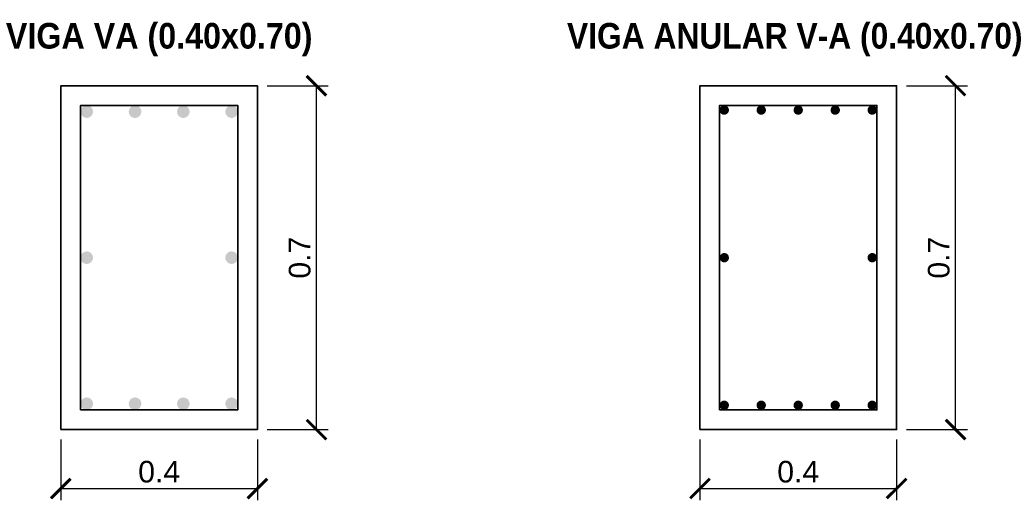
# Model space of a CAD drawing. Header units: metres. Extents: x 295850 to 310263, y 8095845 to 8104014.
# Tile 74 of 77: x 310146.216 to 310148.219, y 8100009.506 to 8100010.485. Entities that reach past the tile are written whole.
import ezdxf
from ezdxf.enums import TextEntityAlignment as Align

# ---------------------------------------------------------------- set-up
doc = ezdxf.new("R2010")
doc.units = ezdxf.units.M
for name, color, linetype, lineweight in [('DET-ACERO', 1, 'Continuous', 35), ('DET-CONCRETO', 7, 'Continuous', 35), ('DET-COTAS', 3, 'Continuous', 13), ('DET-LINEA', 7, 'Continuous', 25), ('DET-TXT', 7, 'Continuous', 18)]:
    doc.layers.add(name, color=color, linetype=linetype, lineweight=lineweight)
doc.styles.add('ARIAL', font='arial.ttf')
doc.styles.add('ARIAL-B', font='arialbd.ttf')
doc.dimstyles.new('COTA_20', dxfattribs={"dimscale": 0.02, "dimtxt": 2.2, "dimasz": 2, "dimexe": 1.2, "dimexo": 1, "dimgap": 0.6, "dimtad": 1, "dimdsep": 46, "dimtxsty": 'ARIAL', "dimblk": 'ARCHTICK', "dimcen": 2.5, "dimclrd": 3, "dimclre": 3, "dimclrt": 7, "dimazin": 3, "dimtfac": 1, "dimtmove": 0, "dimatfit": 3, "dimarcsym": 0})

# ---------------------------------------------------------------- blocks, each defined once
blk = doc.blocks.new('_ARCHTICK')
at = {"color": 0, "linetype": 'ByBlock', "const_width": 0.15}
blk.add_lwpolyline([(-0.5, -0.5), (0.5, 0.5)], dxfattribs=at)
blk = doc.blocks.new('DET_SECCIONES')
at = {"layer": 'DET-ACERO'}
h = blk.add_hatch(color=1, dxfattribs=at)
h.dxf.hatch_style = 1
h.paths.add_polyline_path([(310146.3654, 8100010.2973), (310146.3653, 8100010.299), (310146.365, 8100010.3006), (310146.3644, 8100010.3022), (310146.3637, 8100010.3037), (310146.3628, 8100010.305), (310146.3617, 8100010.3063), (310146.3604, 8100010.3074), (310146.3591, 8100010.3083), (310146.3576, 8100010.309), (310146.356, 8100010.3096), (310146.3544, 8100010.3099), (310146.3527, 8100010.31), (310146.351, 8100010.3099), (310146.3494, 8100010.3096), (310146.3478, 8100010.309), (310146.3464, 8100010.3083), (310146.345, 8100010.3074), (310146.3437, 8100010.3063), (310146.3426, 8100010.305), (310146.3417, 8100010.3037), (310146.341, 8100010.3022), (310146.3404, 8100010.3006), (310146.3401, 8100010.299), (310146.34, 8100010.2973), (310146.3401, 8100010.2956), (310146.3404, 8100010.294), (310146.341, 8100010.2924), (310146.3417, 8100010.2909), (310146.3426, 8100010.2896), (310146.3437, 8100010.2883), (310146.345, 8100010.2872), (310146.3464, 8100010.2863), (310146.3478, 8100010.2856), (310146.3494, 8100010.285), (310146.351, 8100010.2847), (310146.3527, 8100010.2846), (310146.3544, 8100010.2847), (310146.356, 8100010.285), (310146.3576, 8100010.2856), (310146.3591, 8100010.2863), (310146.3604, 8100010.2872), (310146.3617, 8100010.2883), (310146.3628, 8100010.2896), (310146.3637, 8100010.2909), (310146.3644, 8100010.2924), (310146.365, 8100010.294), (310146.3653, 8100010.2956)])
h = blk.add_hatch(color=1, dxfattribs=at)
h.dxf.hatch_style = 1
h.paths.add_polyline_path([(310146.4636, 8100010.2973), (310146.4635, 8100010.299), (310146.4632, 8100010.3006), (310146.4626, 8100010.3022), (310146.4619, 8100010.3037), (310146.461, 8100010.305), (310146.4599, 8100010.3063), (310146.4586, 8100010.3074), (310146.4572, 8100010.3083), (310146.4558, 8100010.309), (310146.4542, 8100010.3096), (310146.4526, 8100010.3099), (310146.4509, 8100010.31), (310146.4492, 8100010.3099), (310146.4476, 8100010.3096), (310146.446, 8100010.309), (310146.4446, 8100010.3083), (310146.4432, 8100010.3074), (310146.4419, 8100010.3063), (310146.4408, 8100010.305), (310146.4399, 8100010.3037), (310146.4392, 8100010.3022), (310146.4386, 8100010.3006), (310146.4383, 8100010.299), (310146.4382, 8100010.2973), (310146.4383, 8100010.2956), (310146.4386, 8100010.294), (310146.4392, 8100010.2924), (310146.4399, 8100010.2909), (310146.4408, 8100010.2896), (310146.4419, 8100010.2883), (310146.4432, 8100010.2872), (310146.4446, 8100010.2863), (310146.446, 8100010.2856), (310146.4476, 8100010.285), (310146.4492, 8100010.2847), (310146.4509, 8100010.2846), (310146.4526, 8100010.2847), (310146.4542, 8100010.285), (310146.4558, 8100010.2856), (310146.4572, 8100010.2863), (310146.4586, 8100010.2872), (310146.4599, 8100010.2883), (310146.461, 8100010.2896), (310146.4619, 8100010.2909), (310146.4626, 8100010.2924), (310146.4632, 8100010.294), (310146.4635, 8100010.2956)])
h = blk.add_hatch(color=1, dxfattribs=at)
h.dxf.hatch_style = 1
h.paths.add_polyline_path([(310146.5618, 8100010.2973), (310146.5617, 8100010.299), (310146.5614, 8100010.3006), (310146.5608, 8100010.3022), (310146.5601, 8100010.3037), (310146.5592, 8100010.305), (310146.5581, 8100010.3063), (310146.5568, 8100010.3074), (310146.5554, 8100010.3083), (310146.554, 8100010.309), (310146.5524, 8100010.3096), (310146.5508, 8100010.3099), (310146.5491, 8100010.31), (310146.5474, 8100010.3099), (310146.5458, 8100010.3096), (310146.5442, 8100010.309), (310146.5428, 8100010.3083), (310146.5414, 8100010.3074), (310146.5401, 8100010.3063), (310146.539, 8100010.305), (310146.5381, 8100010.3037), (310146.5374, 8100010.3022), (310146.5368, 8100010.3006), (310146.5365, 8100010.299), (310146.5364, 8100010.2973), (310146.5365, 8100010.2956), (310146.5368, 8100010.294), (310146.5374, 8100010.2924), (310146.5381, 8100010.2909), (310146.539, 8100010.2896), (310146.5401, 8100010.2883), (310146.5414, 8100010.2872), (310146.5428, 8100010.2863), (310146.5442, 8100010.2856), (310146.5458, 8100010.285), (310146.5474, 8100010.2847), (310146.5491, 8100010.2846), (310146.5508, 8100010.2847), (310146.5524, 8100010.285), (310146.554, 8100010.2856), (310146.5554, 8100010.2863), (310146.5568, 8100010.2872), (310146.5581, 8100010.2883), (310146.5592, 8100010.2896), (310146.5601, 8100010.2909), (310146.5608, 8100010.2924), (310146.5614, 8100010.294), (310146.5617, 8100010.2956)])
h = blk.add_hatch(color=1, dxfattribs=at)
h.dxf.hatch_style = 1
h.paths.add_polyline_path([(310146.66, 8100010.2973), (310146.6599, 8100010.299), (310146.6596, 8100010.3006), (310146.659, 8100010.3022), (310146.6583, 8100010.3037), (310146.6574, 8100010.305), (310146.6563, 8100010.3063), (310146.655, 8100010.3074), (310146.6536, 8100010.3083), (310146.6522, 8100010.309), (310146.6506, 8100010.3096), (310146.649, 8100010.3099), (310146.6473, 8100010.31), (310146.6456, 8100010.3099), (310146.644, 8100010.3096), (310146.6424, 8100010.309), (310146.6409, 8100010.3083), (310146.6396, 8100010.3074), (310146.6383, 8100010.3063), (310146.6372, 8100010.305), (310146.6363, 8100010.3037), (310146.6356, 8100010.3022), (310146.635, 8100010.3006), (310146.6347, 8100010.299), (310146.6346, 8100010.2973), (310146.6347, 8100010.2956), (310146.635, 8100010.294), (310146.6356, 8100010.2924), (310146.6363, 8100010.2909), (310146.6372, 8100010.2896), (310146.6383, 8100010.2883), (310146.6396, 8100010.2872), (310146.6409, 8100010.2863), (310146.6424, 8100010.2856), (310146.644, 8100010.285), (310146.6456, 8100010.2847), (310146.6473, 8100010.2846), (310146.649, 8100010.2847), (310146.6506, 8100010.285), (310146.6522, 8100010.2856), (310146.6536, 8100010.2863), (310146.655, 8100010.2872), (310146.6563, 8100010.2883), (310146.6574, 8100010.2896), (310146.6583, 8100010.2909), (310146.659, 8100010.2924), (310146.6596, 8100010.294), (310146.6599, 8100010.2956)])
h = blk.add_hatch(color=1, dxfattribs=at)
h.dxf.hatch_style = 1
h.paths.add_polyline_path([(310147.659, 8100010.3005), (310147.6589, 8100010.3017), (310147.6587, 8100010.303), (310147.6583, 8100010.3041), (310147.6577, 8100010.3053), (310147.657, 8100010.3063), (310147.6562, 8100010.3072), (310147.6553, 8100010.308), (310147.6543, 8100010.3087), (310147.6531, 8100010.3093), (310147.652, 8100010.3097), (310147.6507, 8100010.3099), (310147.6495, 8100010.31), (310147.6483, 8100010.3099), (310147.647, 8100010.3097), (310147.6459, 8100010.3093), (310147.6447, 8100010.3087), (310147.6437, 8100010.308), (310147.6428, 8100010.3072), (310147.642, 8100010.3063), (310147.6413, 8100010.3053), (310147.6407, 8100010.3041), (310147.6403, 8100010.303), (310147.6401, 8100010.3017), (310147.64, 8100010.3005), (310147.6401, 8100010.2993), (310147.6403, 8100010.298), (310147.6407, 8100010.2969), (310147.6413, 8100010.2957), (310147.642, 8100010.2947), (310147.6428, 8100010.2938), (310147.6437, 8100010.293), (310147.6447, 8100010.2923), (310147.6459, 8100010.2917), (310147.647, 8100010.2913), (310147.6483, 8100010.2911), (310147.6495, 8100010.291), (310147.6507, 8100010.2911), (310147.652, 8100010.2913), (310147.6531, 8100010.2917), (310147.6543, 8100010.2923), (310147.6553, 8100010.293), (310147.6562, 8100010.2938), (310147.657, 8100010.2947), (310147.6577, 8100010.2957), (310147.6583, 8100010.2969), (310147.6587, 8100010.298), (310147.6589, 8100010.2993)])
h = blk.add_hatch(color=1, dxfattribs=at)
h.dxf.hatch_style = 1
h.paths.add_polyline_path([(310147.7342, 8100010.3005), (310147.7342, 8100010.3017), (310147.7339, 8100010.303), (310147.7335, 8100010.3041), (310147.733, 8100010.3053), (310147.7323, 8100010.3063), (310147.7315, 8100010.3072), (310147.7305, 8100010.308), (310147.7295, 8100010.3087), (310147.7284, 8100010.3093), (310147.7272, 8100010.3097), (310147.726, 8100010.3099), (310147.7247, 8100010.31), (310147.7235, 8100010.3099), (310147.7223, 8100010.3097), (310147.7211, 8100010.3093), (310147.72, 8100010.3087), (310147.719, 8100010.308), (310147.718, 8100010.3072), (310147.7172, 8100010.3063), (310147.7165, 8100010.3053), (310147.716, 8100010.3041), (310147.7156, 8100010.303), (310147.7153, 8100010.3017), (310147.7153, 8100010.3005), (310147.7153, 8100010.2993), (310147.7156, 8100010.298), (310147.716, 8100010.2969), (310147.7165, 8100010.2957), (310147.7172, 8100010.2947), (310147.718, 8100010.2938), (310147.719, 8100010.293), (310147.72, 8100010.2923), (310147.7211, 8100010.2917), (310147.7223, 8100010.2913), (310147.7235, 8100010.2911), (310147.7247, 8100010.291), (310147.726, 8100010.2911), (310147.7272, 8100010.2913), (310147.7284, 8100010.2917), (310147.7295, 8100010.2923), (310147.7305, 8100010.293), (310147.7315, 8100010.2938), (310147.7323, 8100010.2947), (310147.733, 8100010.2957), (310147.7335, 8100010.2969), (310147.7339, 8100010.298), (310147.7342, 8100010.2993)])
h = blk.add_hatch(color=1, dxfattribs=at)
h.dxf.hatch_style = 1
h.paths.add_polyline_path([(310147.8095, 8100010.3005), (310147.8094, 8100010.3017), (310147.8092, 8100010.303), (310147.8088, 8100010.3041), (310147.8082, 8100010.3053), (310147.8075, 8100010.3063), (310147.8067, 8100010.3072), (310147.8058, 8100010.308), (310147.8048, 8100010.3087), (310147.8036, 8100010.3093), (310147.8025, 8100010.3097), (310147.8012, 8100010.3099), (310147.8, 8100010.31), (310147.7988, 8100010.3099), (310147.7975, 8100010.3097), (310147.7964, 8100010.3093), (310147.7953, 8100010.3087), (310147.7942, 8100010.308), (310147.7933, 8100010.3072), (310147.7925, 8100010.3063), (310147.7918, 8100010.3053), (310147.7912, 8100010.3041), (310147.7908, 8100010.303), (310147.7906, 8100010.3017), (310147.7905, 8100010.3005), (310147.7906, 8100010.2993), (310147.7908, 8100010.298), (310147.7912, 8100010.2969), (310147.7918, 8100010.2957), (310147.7925, 8100010.2947), (310147.7933, 8100010.2938), (310147.7942, 8100010.293), (310147.7953, 8100010.2923), (310147.7964, 8100010.2917), (310147.7975, 8100010.2913), (310147.7988, 8100010.2911), (310147.8, 8100010.291), (310147.8012, 8100010.2911), (310147.8025, 8100010.2913), (310147.8036, 8100010.2917), (310147.8048, 8100010.2923), (310147.8058, 8100010.293), (310147.8067, 8100010.2938), (310147.8075, 8100010.2947), (310147.8082, 8100010.2957), (310147.8088, 8100010.2969), (310147.8092, 8100010.298), (310147.8094, 8100010.2993)])
h = blk.add_hatch(color=1, dxfattribs=at)
h.dxf.hatch_style = 1
h.paths.add_polyline_path([(310147.8848, 8100010.3005), (310147.8847, 8100010.3017), (310147.8844, 8100010.303), (310147.884, 8100010.3041), (310147.8835, 8100010.3053), (310147.8828, 8100010.3063), (310147.882, 8100010.3072), (310147.881, 8100010.308), (310147.88, 8100010.3087), (310147.8789, 8100010.3093), (310147.8777, 8100010.3097), (310147.8765, 8100010.3099), (310147.8752, 8100010.31), (310147.874, 8100010.3099), (310147.8728, 8100010.3097), (310147.8716, 8100010.3093), (310147.8705, 8100010.3087), (310147.8695, 8100010.308), (310147.8685, 8100010.3072), (310147.8677, 8100010.3063), (310147.867, 8100010.3053), (310147.8665, 8100010.3041), (310147.8661, 8100010.303), (310147.8658, 8100010.3017), (310147.8658, 8100010.3005), (310147.8658, 8100010.2993), (310147.8661, 8100010.298), (310147.8665, 8100010.2969), (310147.867, 8100010.2957), (310147.8677, 8100010.2947), (310147.8685, 8100010.2938), (310147.8695, 8100010.293), (310147.8705, 8100010.2923), (310147.8716, 8100010.2917), (310147.8728, 8100010.2913), (310147.874, 8100010.2911), (310147.8752, 8100010.291), (310147.8765, 8100010.2911), (310147.8777, 8100010.2913), (310147.8789, 8100010.2917), (310147.88, 8100010.2923), (310147.881, 8100010.293), (310147.882, 8100010.2938), (310147.8828, 8100010.2947), (310147.8835, 8100010.2957), (310147.884, 8100010.2969), (310147.8844, 8100010.298), (310147.8847, 8100010.2993)])
h = blk.add_hatch(color=1, dxfattribs=at)
h.dxf.hatch_style = 1
h.paths.add_polyline_path([(310147.96, 8100010.3005), (310147.9599, 8100010.3017), (310147.9597, 8100010.303), (310147.9593, 8100010.3041), (310147.9587, 8100010.3053), (310147.958, 8100010.3063), (310147.9572, 8100010.3072), (310147.9563, 8100010.308), (310147.9553, 8100010.3087), (310147.9541, 8100010.3093), (310147.953, 8100010.3097), (310147.9517, 8100010.3099), (310147.9505, 8100010.31), (310147.9493, 8100010.3099), (310147.948, 8100010.3097), (310147.9469, 8100010.3093), (310147.9458, 8100010.3087), (310147.9447, 8100010.308), (310147.9438, 8100010.3072), (310147.943, 8100010.3063), (310147.9423, 8100010.3053), (310147.9417, 8100010.3041), (310147.9413, 8100010.303), (310147.9411, 8100010.3017), (310147.941, 8100010.3005), (310147.9411, 8100010.2993), (310147.9413, 8100010.298), (310147.9417, 8100010.2969), (310147.9423, 8100010.2957), (310147.943, 8100010.2947), (310147.9438, 8100010.2938), (310147.9447, 8100010.293), (310147.9458, 8100010.2923), (310147.9469, 8100010.2917), (310147.948, 8100010.2913), (310147.9493, 8100010.2911), (310147.9505, 8100010.291), (310147.9517, 8100010.2911), (310147.953, 8100010.2913), (310147.9541, 8100010.2917), (310147.9553, 8100010.2923), (310147.9563, 8100010.293), (310147.9572, 8100010.2938), (310147.958, 8100010.2947), (310147.9587, 8100010.2957), (310147.9593, 8100010.2969), (310147.9597, 8100010.298), (310147.9599, 8100010.2993)])
h = blk.add_hatch(color=1, dxfattribs=at)
h.dxf.hatch_style = 1
h.paths.add_polyline_path([(310146.3654, 8100010), (310146.3653, 8100010.0017), (310146.365, 8100010.0033), (310146.3644, 8100010.0049), (310146.3637, 8100010.0064), (310146.3628, 8100010.0077), (310146.3617, 8100010.009), (310146.3604, 8100010.0101), (310146.3591, 8100010.011), (310146.3576, 8100010.0117), (310146.356, 8100010.0123), (310146.3544, 8100010.0126), (310146.3527, 8100010.0127), (310146.351, 8100010.0126), (310146.3494, 8100010.0123), (310146.3478, 8100010.0117), (310146.3464, 8100010.011), (310146.345, 8100010.0101), (310146.3437, 8100010.009), (310146.3426, 8100010.0077), (310146.3417, 8100010.0064), (310146.341, 8100010.0049), (310146.3404, 8100010.0033), (310146.3401, 8100010.0017), (310146.34, 8100010), (310146.3401, 8100009.9983), (310146.3404, 8100009.9967), (310146.341, 8100009.9951), (310146.3417, 8100009.9936), (310146.3426, 8100009.9923), (310146.3437, 8100009.991), (310146.345, 8100009.9899), (310146.3464, 8100009.989), (310146.3478, 8100009.9883), (310146.3494, 8100009.9877), (310146.351, 8100009.9874), (310146.3527, 8100009.9873), (310146.3544, 8100009.9874), (310146.356, 8100009.9877), (310146.3576, 8100009.9883), (310146.3591, 8100009.989), (310146.3604, 8100009.9899), (310146.3617, 8100009.991), (310146.3628, 8100009.9923), (310146.3637, 8100009.9936), (310146.3644, 8100009.9951), (310146.365, 8100009.9967), (310146.3653, 8100009.9983)])
h = blk.add_hatch(color=1, dxfattribs=at)
h.dxf.hatch_style = 1
h.paths.add_polyline_path([(310146.66, 8100010), (310146.6599, 8100010.0017), (310146.6596, 8100010.0033), (310146.659, 8100010.0049), (310146.6583, 8100010.0064), (310146.6574, 8100010.0077), (310146.6563, 8100010.009), (310146.655, 8100010.0101), (310146.6536, 8100010.011), (310146.6522, 8100010.0117), (310146.6506, 8100010.0123), (310146.649, 8100010.0126), (310146.6473, 8100010.0127), (310146.6456, 8100010.0126), (310146.644, 8100010.0123), (310146.6424, 8100010.0117), (310146.6409, 8100010.011), (310146.6396, 8100010.0101), (310146.6383, 8100010.009), (310146.6372, 8100010.0077), (310146.6363, 8100010.0064), (310146.6356, 8100010.0049), (310146.635, 8100010.0033), (310146.6347, 8100010.0017), (310146.6346, 8100010), (310146.6347, 8100009.9983), (310146.635, 8100009.9967), (310146.6356, 8100009.9951), (310146.6363, 8100009.9936), (310146.6372, 8100009.9923), (310146.6383, 8100009.991), (310146.6396, 8100009.9899), (310146.6409, 8100009.989), (310146.6424, 8100009.9883), (310146.644, 8100009.9877), (310146.6456, 8100009.9874), (310146.6473, 8100009.9873), (310146.649, 8100009.9874), (310146.6506, 8100009.9877), (310146.6522, 8100009.9883), (310146.6536, 8100009.989), (310146.655, 8100009.9899), (310146.6563, 8100009.991), (310146.6574, 8100009.9923), (310146.6583, 8100009.9936), (310146.659, 8100009.9951), (310146.6596, 8100009.9967), (310146.6599, 8100009.9983)])
h = blk.add_hatch(color=1, dxfattribs=at)
h.dxf.hatch_style = 1
h.paths.add_polyline_path([(310147.659, 8100010), (310147.6589, 8100010.0012), (310147.6587, 8100010.0025), (310147.6583, 8100010.0036), (310147.6577, 8100010.0048), (310147.657, 8100010.0058), (310147.6562, 8100010.0067), (310147.6553, 8100010.0075), (310147.6543, 8100010.0082), (310147.6531, 8100010.0088), (310147.652, 8100010.0092), (310147.6507, 8100010.0094), (310147.6495, 8100010.0095), (310147.6483, 8100010.0094), (310147.647, 8100010.0092), (310147.6459, 8100010.0088), (310147.6447, 8100010.0082), (310147.6437, 8100010.0075), (310147.6428, 8100010.0067), (310147.642, 8100010.0058), (310147.6413, 8100010.0048), (310147.6407, 8100010.0036), (310147.6403, 8100010.0025), (310147.6401, 8100010.0012), (310147.64, 8100010), (310147.6401, 8100009.9988), (310147.6403, 8100009.9975), (310147.6407, 8100009.9964), (310147.6413, 8100009.9952), (310147.642, 8100009.9942), (310147.6428, 8100009.9933), (310147.6437, 8100009.9925), (310147.6447, 8100009.9918), (310147.6459, 8100009.9912), (310147.647, 8100009.9908), (310147.6483, 8100009.9906), (310147.6495, 8100009.9905), (310147.6507, 8100009.9906), (310147.652, 8100009.9908), (310147.6531, 8100009.9912), (310147.6543, 8100009.9918), (310147.6553, 8100009.9925), (310147.6562, 8100009.9933), (310147.657, 8100009.9942), (310147.6577, 8100009.9952), (310147.6583, 8100009.9964), (310147.6587, 8100009.9975), (310147.6589, 8100009.9988)])
h = blk.add_hatch(color=1, dxfattribs=at)
h.dxf.hatch_style = 1
h.paths.add_polyline_path([(310147.96, 8100010), (310147.9599, 8100010.0012), (310147.9597, 8100010.0025), (310147.9593, 8100010.0036), (310147.9587, 8100010.0048), (310147.958, 8100010.0058), (310147.9572, 8100010.0067), (310147.9563, 8100010.0075), (310147.9553, 8100010.0082), (310147.9541, 8100010.0088), (310147.953, 8100010.0092), (310147.9517, 8100010.0094), (310147.9505, 8100010.0095), (310147.9493, 8100010.0094), (310147.948, 8100010.0092), (310147.9469, 8100010.0088), (310147.9458, 8100010.0082), (310147.9447, 8100010.0075), (310147.9438, 8100010.0067), (310147.943, 8100010.0058), (310147.9423, 8100010.0048), (310147.9417, 8100010.0036), (310147.9413, 8100010.0025), (310147.9411, 8100010.0012), (310147.941, 8100010), (310147.9411, 8100009.9988), (310147.9413, 8100009.9975), (310147.9417, 8100009.9964), (310147.9423, 8100009.9952), (310147.943, 8100009.9942), (310147.9438, 8100009.9933), (310147.9447, 8100009.9925), (310147.9458, 8100009.9918), (310147.9469, 8100009.9912), (310147.948, 8100009.9908), (310147.9493, 8100009.9906), (310147.9505, 8100009.9905), (310147.9517, 8100009.9906), (310147.953, 8100009.9908), (310147.9541, 8100009.9912), (310147.9553, 8100009.9918), (310147.9563, 8100009.9925), (310147.9572, 8100009.9933), (310147.958, 8100009.9942), (310147.9587, 8100009.9952), (310147.9593, 8100009.9964), (310147.9597, 8100009.9975), (310147.9599, 8100009.9988)])
h = blk.add_hatch(color=1, dxfattribs=at)
h.dxf.hatch_style = 1
h.paths.add_polyline_path([(310146.3654, 8100009.7027), (310146.3653, 8100009.7044), (310146.365, 8100009.706), (310146.3644, 8100009.7076), (310146.3637, 8100009.7091), (310146.3628, 8100009.7104), (310146.3617, 8100009.7117), (310146.3604, 8100009.7128), (310146.3591, 8100009.7137), (310146.3576, 8100009.7144), (310146.356, 8100009.715), (310146.3544, 8100009.7153), (310146.3527, 8100009.7154), (310146.351, 8100009.7153), (310146.3494, 8100009.715), (310146.3478, 8100009.7144), (310146.3464, 8100009.7137), (310146.345, 8100009.7128), (310146.3437, 8100009.7117), (310146.3426, 8100009.7104), (310146.3417, 8100009.7091), (310146.341, 8100009.7076), (310146.3404, 8100009.706), (310146.3401, 8100009.7044), (310146.34, 8100009.7027), (310146.3401, 8100009.701), (310146.3404, 8100009.6994), (310146.341, 8100009.6978), (310146.3417, 8100009.6963), (310146.3426, 8100009.695), (310146.3437, 8100009.6937), (310146.345, 8100009.6926), (310146.3464, 8100009.6917), (310146.3478, 8100009.691), (310146.3494, 8100009.6904), (310146.351, 8100009.6901), (310146.3527, 8100009.69), (310146.3544, 8100009.6901), (310146.356, 8100009.6904), (310146.3576, 8100009.691), (310146.3591, 8100009.6917), (310146.3604, 8100009.6926), (310146.3617, 8100009.6937), (310146.3628, 8100009.695), (310146.3637, 8100009.6963), (310146.3644, 8100009.6978), (310146.365, 8100009.6994), (310146.3653, 8100009.701)])
h = blk.add_hatch(color=1, dxfattribs=at)
h.dxf.hatch_style = 1
h.paths.add_polyline_path([(310146.4636, 8100009.7027), (310146.4635, 8100009.7044), (310146.4632, 8100009.706), (310146.4626, 8100009.7076), (310146.4619, 8100009.7091), (310146.461, 8100009.7104), (310146.4599, 8100009.7117), (310146.4586, 8100009.7128), (310146.4572, 8100009.7137), (310146.4558, 8100009.7144), (310146.4542, 8100009.715), (310146.4526, 8100009.7153), (310146.4509, 8100009.7154), (310146.4492, 8100009.7153), (310146.4476, 8100009.715), (310146.446, 8100009.7144), (310146.4446, 8100009.7137), (310146.4432, 8100009.7128), (310146.4419, 8100009.7117), (310146.4408, 8100009.7104), (310146.4399, 8100009.7091), (310146.4392, 8100009.7076), (310146.4386, 8100009.706), (310146.4383, 8100009.7044), (310146.4382, 8100009.7027), (310146.4383, 8100009.701), (310146.4386, 8100009.6994), (310146.4392, 8100009.6978), (310146.4399, 8100009.6963), (310146.4408, 8100009.695), (310146.4419, 8100009.6937), (310146.4432, 8100009.6926), (310146.4446, 8100009.6917), (310146.446, 8100009.691), (310146.4476, 8100009.6904), (310146.4492, 8100009.6901), (310146.4509, 8100009.69), (310146.4526, 8100009.6901), (310146.4542, 8100009.6904), (310146.4558, 8100009.691), (310146.4572, 8100009.6917), (310146.4586, 8100009.6926), (310146.4599, 8100009.6937), (310146.461, 8100009.695), (310146.4619, 8100009.6963), (310146.4626, 8100009.6978), (310146.4632, 8100009.6994), (310146.4635, 8100009.701)])
h = blk.add_hatch(color=1, dxfattribs=at)
h.dxf.hatch_style = 1
h.paths.add_polyline_path([(310146.5618, 8100009.7027), (310146.5617, 8100009.7044), (310146.5614, 8100009.706), (310146.5608, 8100009.7076), (310146.5601, 8100009.7091), (310146.5592, 8100009.7104), (310146.5581, 8100009.7117), (310146.5568, 8100009.7128), (310146.5554, 8100009.7137), (310146.554, 8100009.7144), (310146.5524, 8100009.715), (310146.5508, 8100009.7153), (310146.5491, 8100009.7154), (310146.5474, 8100009.7153), (310146.5458, 8100009.715), (310146.5442, 8100009.7144), (310146.5428, 8100009.7137), (310146.5414, 8100009.7128), (310146.5401, 8100009.7117), (310146.539, 8100009.7104), (310146.5381, 8100009.7091), (310146.5374, 8100009.7076), (310146.5368, 8100009.706), (310146.5365, 8100009.7044), (310146.5364, 8100009.7027), (310146.5365, 8100009.701), (310146.5368, 8100009.6994), (310146.5374, 8100009.6978), (310146.5381, 8100009.6963), (310146.539, 8100009.695), (310146.5401, 8100009.6937), (310146.5414, 8100009.6926), (310146.5428, 8100009.6917), (310146.5442, 8100009.691), (310146.5458, 8100009.6904), (310146.5474, 8100009.6901), (310146.5491, 8100009.69), (310146.5508, 8100009.6901), (310146.5524, 8100009.6904), (310146.554, 8100009.691), (310146.5554, 8100009.6917), (310146.5568, 8100009.6926), (310146.5581, 8100009.6937), (310146.5592, 8100009.695), (310146.5601, 8100009.6963), (310146.5608, 8100009.6978), (310146.5614, 8100009.6994), (310146.5617, 8100009.701)])
h = blk.add_hatch(color=1, dxfattribs=at)
h.dxf.hatch_style = 1
h.paths.add_polyline_path([(310146.66, 8100009.7027), (310146.6599, 8100009.7044), (310146.6596, 8100009.706), (310146.659, 8100009.7076), (310146.6583, 8100009.7091), (310146.6574, 8100009.7104), (310146.6563, 8100009.7117), (310146.655, 8100009.7128), (310146.6536, 8100009.7137), (310146.6522, 8100009.7144), (310146.6506, 8100009.715), (310146.649, 8100009.7153), (310146.6473, 8100009.7154), (310146.6456, 8100009.7153), (310146.644, 8100009.715), (310146.6424, 8100009.7144), (310146.6409, 8100009.7137), (310146.6396, 8100009.7128), (310146.6383, 8100009.7117), (310146.6372, 8100009.7104), (310146.6363, 8100009.7091), (310146.6356, 8100009.7076), (310146.635, 8100009.706), (310146.6347, 8100009.7044), (310146.6346, 8100009.7027), (310146.6347, 8100009.701), (310146.635, 8100009.6994), (310146.6356, 8100009.6978), (310146.6363, 8100009.6963), (310146.6372, 8100009.695), (310146.6383, 8100009.6937), (310146.6396, 8100009.6926), (310146.6409, 8100009.6917), (310146.6424, 8100009.691), (310146.644, 8100009.6904), (310146.6456, 8100009.6901), (310146.6473, 8100009.69), (310146.649, 8100009.6901), (310146.6506, 8100009.6904), (310146.6522, 8100009.691), (310146.6536, 8100009.6917), (310146.655, 8100009.6926), (310146.6563, 8100009.6937), (310146.6574, 8100009.695), (310146.6583, 8100009.6963), (310146.659, 8100009.6978), (310146.6596, 8100009.6994), (310146.6599, 8100009.701)])
h = blk.add_hatch(color=1, dxfattribs=at)
h.dxf.hatch_style = 1
h.paths.add_polyline_path([(310147.659, 8100009.6995), (310147.6589, 8100009.7007), (310147.6587, 8100009.702), (310147.6583, 8100009.7031), (310147.6577, 8100009.7043), (310147.657, 8100009.7053), (310147.6562, 8100009.7062), (310147.6553, 8100009.707), (310147.6543, 8100009.7077), (310147.6531, 8100009.7083), (310147.652, 8100009.7087), (310147.6507, 8100009.7089), (310147.6495, 8100009.709), (310147.6483, 8100009.7089), (310147.647, 8100009.7087), (310147.6459, 8100009.7083), (310147.6447, 8100009.7077), (310147.6437, 8100009.707), (310147.6428, 8100009.7062), (310147.642, 8100009.7053), (310147.6413, 8100009.7043), (310147.6407, 8100009.7031), (310147.6403, 8100009.702), (310147.6401, 8100009.7007), (310147.64, 8100009.6995), (310147.6401, 8100009.6983), (310147.6403, 8100009.697), (310147.6407, 8100009.6959), (310147.6413, 8100009.6947), (310147.642, 8100009.6937), (310147.6428, 8100009.6928), (310147.6437, 8100009.692), (310147.6447, 8100009.6913), (310147.6459, 8100009.6907), (310147.647, 8100009.6903), (310147.6483, 8100009.6901), (310147.6495, 8100009.69), (310147.6507, 8100009.6901), (310147.652, 8100009.6903), (310147.6531, 8100009.6907), (310147.6543, 8100009.6913), (310147.6553, 8100009.692), (310147.6562, 8100009.6928), (310147.657, 8100009.6937), (310147.6577, 8100009.6947), (310147.6583, 8100009.6959), (310147.6587, 8100009.697), (310147.6589, 8100009.6983)])
h = blk.add_hatch(color=1, dxfattribs=at)
h.dxf.hatch_style = 1
h.paths.add_polyline_path([(310147.7342, 8100009.6995), (310147.7342, 8100009.7007), (310147.7339, 8100009.702), (310147.7335, 8100009.7031), (310147.733, 8100009.7043), (310147.7323, 8100009.7053), (310147.7315, 8100009.7062), (310147.7305, 8100009.707), (310147.7295, 8100009.7077), (310147.7284, 8100009.7083), (310147.7272, 8100009.7087), (310147.726, 8100009.7089), (310147.7247, 8100009.709), (310147.7235, 8100009.7089), (310147.7223, 8100009.7087), (310147.7211, 8100009.7083), (310147.72, 8100009.7077), (310147.719, 8100009.707), (310147.718, 8100009.7062), (310147.7172, 8100009.7053), (310147.7165, 8100009.7043), (310147.716, 8100009.7031), (310147.7156, 8100009.702), (310147.7153, 8100009.7007), (310147.7153, 8100009.6995), (310147.7153, 8100009.6983), (310147.7156, 8100009.697), (310147.716, 8100009.6959), (310147.7165, 8100009.6947), (310147.7172, 8100009.6937), (310147.718, 8100009.6928), (310147.719, 8100009.692), (310147.72, 8100009.6913), (310147.7211, 8100009.6907), (310147.7223, 8100009.6903), (310147.7235, 8100009.6901), (310147.7247, 8100009.69), (310147.726, 8100009.6901), (310147.7272, 8100009.6903), (310147.7284, 8100009.6907), (310147.7295, 8100009.6913), (310147.7305, 8100009.692), (310147.7315, 8100009.6928), (310147.7323, 8100009.6937), (310147.733, 8100009.6947), (310147.7335, 8100009.6959), (310147.7339, 8100009.697), (310147.7342, 8100009.6983)])
h = blk.add_hatch(color=1, dxfattribs=at)
h.dxf.hatch_style = 1
h.paths.add_polyline_path([(310147.8095, 8100009.6995), (310147.8094, 8100009.7007), (310147.8092, 8100009.702), (310147.8088, 8100009.7031), (310147.8082, 8100009.7043), (310147.8075, 8100009.7053), (310147.8067, 8100009.7062), (310147.8058, 8100009.707), (310147.8048, 8100009.7077), (310147.8036, 8100009.7083), (310147.8025, 8100009.7087), (310147.8012, 8100009.7089), (310147.8, 8100009.709), (310147.7988, 8100009.7089), (310147.7975, 8100009.7087), (310147.7964, 8100009.7083), (310147.7953, 8100009.7077), (310147.7942, 8100009.707), (310147.7933, 8100009.7062), (310147.7925, 8100009.7053), (310147.7918, 8100009.7043), (310147.7912, 8100009.7031), (310147.7908, 8100009.702), (310147.7906, 8100009.7007), (310147.7905, 8100009.6995), (310147.7906, 8100009.6983), (310147.7908, 8100009.697), (310147.7912, 8100009.6959), (310147.7918, 8100009.6947), (310147.7925, 8100009.6937), (310147.7933, 8100009.6928), (310147.7942, 8100009.692), (310147.7953, 8100009.6913), (310147.7964, 8100009.6907), (310147.7975, 8100009.6903), (310147.7988, 8100009.6901), (310147.8, 8100009.69), (310147.8012, 8100009.6901), (310147.8025, 8100009.6903), (310147.8036, 8100009.6907), (310147.8048, 8100009.6913), (310147.8058, 8100009.692), (310147.8067, 8100009.6928), (310147.8075, 8100009.6937), (310147.8082, 8100009.6947), (310147.8088, 8100009.6959), (310147.8092, 8100009.697), (310147.8094, 8100009.6983)])
h = blk.add_hatch(color=1, dxfattribs=at)
h.dxf.hatch_style = 1
h.paths.add_polyline_path([(310147.8848, 8100009.6995), (310147.8847, 8100009.7007), (310147.8844, 8100009.702), (310147.884, 8100009.7031), (310147.8835, 8100009.7043), (310147.8828, 8100009.7053), (310147.882, 8100009.7062), (310147.881, 8100009.707), (310147.88, 8100009.7077), (310147.8789, 8100009.7083), (310147.8777, 8100009.7087), (310147.8765, 8100009.7089), (310147.8752, 8100009.709), (310147.874, 8100009.7089), (310147.8728, 8100009.7087), (310147.8716, 8100009.7083), (310147.8705, 8100009.7077), (310147.8695, 8100009.707), (310147.8685, 8100009.7062), (310147.8677, 8100009.7053), (310147.867, 8100009.7043), (310147.8665, 8100009.7031), (310147.8661, 8100009.702), (310147.8658, 8100009.7007), (310147.8658, 8100009.6995), (310147.8658, 8100009.6983), (310147.8661, 8100009.697), (310147.8665, 8100009.6959), (310147.867, 8100009.6947), (310147.8677, 8100009.6937), (310147.8685, 8100009.6928), (310147.8695, 8100009.692), (310147.8705, 8100009.6913), (310147.8716, 8100009.6907), (310147.8728, 8100009.6903), (310147.874, 8100009.6901), (310147.8752, 8100009.69), (310147.8765, 8100009.6901), (310147.8777, 8100009.6903), (310147.8789, 8100009.6907), (310147.88, 8100009.6913), (310147.881, 8100009.692), (310147.882, 8100009.6928), (310147.8828, 8100009.6937), (310147.8835, 8100009.6947), (310147.884, 8100009.6959), (310147.8844, 8100009.697), (310147.8847, 8100009.6983)])
h = blk.add_hatch(color=1, dxfattribs=at)
h.dxf.hatch_style = 1
h.paths.add_polyline_path([(310147.96, 8100009.6995), (310147.9599, 8100009.7007), (310147.9597, 8100009.702), (310147.9593, 8100009.7031), (310147.9587, 8100009.7043), (310147.958, 8100009.7053), (310147.9572, 8100009.7062), (310147.9563, 8100009.707), (310147.9553, 8100009.7077), (310147.9541, 8100009.7083), (310147.953, 8100009.7087), (310147.9517, 8100009.7089), (310147.9505, 8100009.709), (310147.9493, 8100009.7089), (310147.948, 8100009.7087), (310147.9469, 8100009.7083), (310147.9458, 8100009.7077), (310147.9447, 8100009.707), (310147.9438, 8100009.7062), (310147.943, 8100009.7053), (310147.9423, 8100009.7043), (310147.9417, 8100009.7031), (310147.9413, 8100009.702), (310147.9411, 8100009.7007), (310147.941, 8100009.6995), (310147.9411, 8100009.6983), (310147.9413, 8100009.697), (310147.9417, 8100009.6959), (310147.9423, 8100009.6947), (310147.943, 8100009.6937), (310147.9438, 8100009.6928), (310147.9447, 8100009.692), (310147.9458, 8100009.6913), (310147.9469, 8100009.6907), (310147.948, 8100009.6903), (310147.9493, 8100009.6901), (310147.9505, 8100009.69), (310147.9517, 8100009.6901), (310147.953, 8100009.6903), (310147.9541, 8100009.6907), (310147.9553, 8100009.6913), (310147.9563, 8100009.692), (310147.9572, 8100009.6928), (310147.958, 8100009.6937), (310147.9587, 8100009.6947), (310147.9593, 8100009.6959), (310147.9597, 8100009.697), (310147.9599, 8100009.6983)])
for points in [[(310146.34, 8100009.69), (310146.66, 8100009.69), (310146.66, 8100010.31), (310146.34, 8100010.31)], [(310147.64, 8100009.69), (310147.96, 8100009.69), (310147.96, 8100010.31), (310147.64, 8100010.31)]]:
    blk.add_lwpolyline(points, close=True, dxfattribs=at)
at = {"layer": 'DET-CONCRETO'}
for points in [[(310146.3, 8100009.65), (310146.7, 8100009.65), (310146.7, 8100010.35), (310146.3, 8100010.35)], [(310147.6, 8100009.65), (310148, 8100009.65), (310148, 8100010.35), (310147.6, 8100010.35)]]:
    blk.add_lwpolyline(points, close=True, dxfattribs=at)
at = {"layer": 'DET-TXT', "style": 'ARIAL-B', "width": 0.9}
for s, p in [('VIGA VA (0.40x0.70)', (310146.5, 8100010.41)), ('VIGA ANULAR V-A (0.40x0.70)', (310147.8, 8100010.41))]:
    blk.add_text(s, height=0.0522, dxfattribs=at).set_placement(p, align=Align.BOTTOM_CENTER)
at = {"layer": 'DET-COTAS'}
for base, p1, p2 in [((310146.82, 8100009.65), (310146.7, 8100009.65), (310146.7, 8100010.35)), ((310148.12, 8100009.65), (310148, 8100009.65), (310148, 8100010.35))]:
    blk.add_linear_dim(base=base, p1=p1, p2=p2, angle=90, dimstyle='COTA_20', dxfattribs=at).render()
for base, p1, p2 in [((310146.3, 8100009.53), (310146.3, 8100009.65), (310146.7, 8100009.65)), ((310147.6, 8100009.53), (310147.6, 8100009.65), (310148, 8100009.65))]:
    blk.add_linear_dim(base=base, p1=p1, p2=p2, dimstyle='COTA_20', dxfattribs=at).render()

msp = doc.modelspace()

# ---------------------------------------------------------------- block references
at = {"layer": 'DET-LINEA'}
msp.add_blockref('DET_SECCIONES', (0, 0), dxfattribs=at)

doc.saveas('drawing.dxf')
